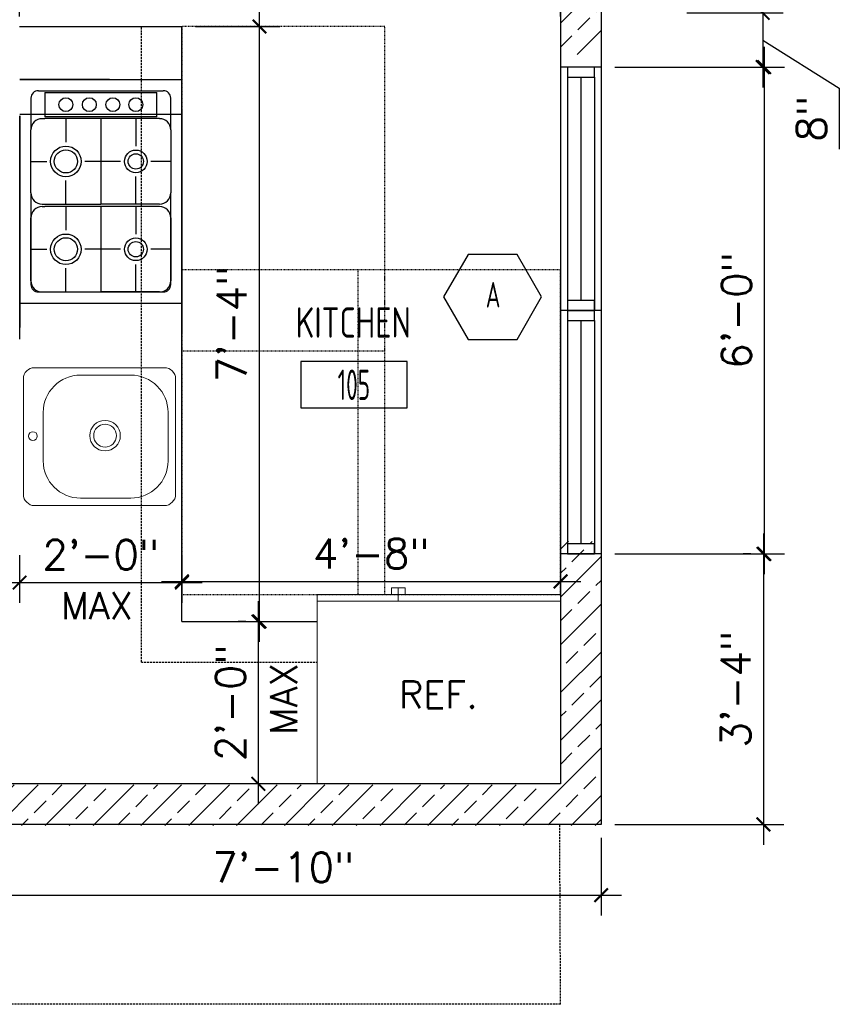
# Model space of a CAD drawing. Header units: inches. Extents: x -3803 to 34213, y -3756 to 4522.
# Tile 26 of 65: x 32098 to 32220, y 2334 to 2480. Entities that reach past the tile are written whole.
import ezdxf
from ezdxf.enums import TextEntityAlignment as Align

# ---------------------------------------------------------------- set-up
doc = ezdxf.new("R2010")
doc.units = ezdxf.units.IN
doc.header["$LTSCALE"] = 0.011
doc.header["$MEASUREMENT"] = 0
doc.header["$PDMODE"] = 1
doc.linetypes.add('DASHED', pattern=[0.75, 0.5, -0.25])
doc.linetypes.add('DASHED2', pattern=[0.375, 0.25, -0.125])
doc.layers.get('0').update_dxf_attribs({"linetype": 'CONTINUOUS'})
doc.layers.get('Defpoints').update_dxf_attribs({"linetype": 'CONTINUOUS'})
for name, color, linetype in [('a-door', 2, 'CONTINUOUS'), ('FHA', 8, 'DASHED2'), ('G-SYMB', 1, 'CONTINUOUS'), ('Hatch-ExisWalls', 123, 'CONTINUOUS'), ('roof', 8, 'DASHED'), ('TEXT', 2, 'CONTINUOUS'), ('Walls', 5, 'CONTINUOUS')]:
    doc.layers.add(name, color=color, linetype=linetype)
doc.layers.add('DIM', color=4, linetype='CONTINUOUS', lineweight=13)
doc.layers.add('I-FURN', color=2, linetype='CONTINUOUS', lineweight=9)
doc.styles.add('MED', font='archstyl.shx', dxfattribs={"width": 0.8, "height": 0.125})
doc.styles.add('ROMANS', font='romans.shx')
doc.styles.add('SMA', font='archstyl.shx', dxfattribs={"width": 0.8, "height": 0.0625})
doc.dimstyles.new('ANGEL', dxfattribs={"dimtxt": 4.375, "dimasz": 2, "dimexe": 3, "dimexo": 2, "dimgap": 1.5, "dimtad": 1, "dimdec": 0, "dimzin": 3, "dimdsep": 46, "dimlunit": 4, "dimtxsty": 'ROMANS', "dimblk": 'ARCHTICK', "dimcen": 0, "dimdle": 3, "dimclrd": 4, "dimclre": 4, "dimclrt": 2, "dimadec": 0, "dimazin": 0, "dimtfac": 1, "dimtdec": 0, "dimtmove": 1, "dimatfit": 3, "dimfxl": 1, "dimfrac": 2, "dimtolj": 1, "dimtzin": 0, "dimarcsym": 0})
pattern_1 = [(45, (-29330.283, -2560.0866), (-3.5355339, 3.5355339), []), (45, (-29326.7474, -2560.0866), (-3.5355339, 3.5355339), [2.5, -1.25])]

# ---------------------------------------------------------------- blocks, each defined once
blk = doc.blocks.new('AINC-WINID')
at = {"layer": 'G-SYMB', "linetype": 'Continuous'}
blk.add_lwpolyline([(0.2577, 20.2671), (0.1675, 20.4234), (-0.0129, 20.4234), (-0.1031, 20.2671), (-0.0129, 20.1109), (0.1675, 20.1109)], close=True, dxfattribs=at)
at = {"layer": 'G-SYMB', "color": 4, "linetype": 'Continuous', "style": 'SMA', "width": 0.75}
blk.add_attdef('WNUM', text='', height=0.0938, dxfattribs=at).set_placement((0.0793, 20.2753), align=Align.MIDDLE)
blk = doc.blocks.new('_ArchTick')
at = {"color": 0, "linetype": 'ByBlock', "const_width": 0.15}
blk.add_lwpolyline([(-0.5, -0.5), (0.5, 0.5)], dxfattribs=at)
blk = doc.blocks.new('*D376')
at = {"layer": 'Defpoints', "color": 0, "ltscale": 10, "transparency": 16777216}
for p in [(119.38, 56.17), (108.72, 48.17), (132.62, 48.17)]:
    blk.add_point(p, dxfattribs=at)
at = {"layer": 'DIM', "color": 4, "lineweight": -2, "ltscale": 10, "transparency": 16777216}
for p, q in [((132.62, 59.17), (132.62, 45.17)), ((121.38, 56.17), (135.62, 56.17)), ((132.62, 52.17), (143.94, 45.05)), ((110.72, 48.17), (135.62, 48.17)), ((143.94, 45.05), (143.94, 36.01))]:
    blk.add_line(p, q, dxfattribs=at)
at = {"layer": 'DIM', "color": 4, "lineweight": -2, "ltscale": 10, "transparency": 16777216, "xscale": 2, "yscale": 2, "zscale": 2}
for p, rotation in [((132.62, 56.17), 90), ((132.62, 48.17), 270)]:
    blk.add_blockref('_ArchTick', p, dxfattribs=dict(at, rotation=rotation))
at = {"layer": 'DIM', "color": 2, "ltscale": 10, "transparency": 16777216, "insert": (139.83, 40.53), "char_height": 4.375, "attachment_point": 5, "rotation": 90, "style": 'ROMANS'}
blk.add_mtext('\\A1;8"', dxfattribs=at)
blk = doc.blocks.new('*D377')
at = {"layer": 'Defpoints', "color": 0, "ltscale": 10, "transparency": 16777216}
for p in [(132.62, 48.17), (108.72, -23.83), (132.84, -23.83)]:
    blk.add_point(p, dxfattribs=at)
at = {"layer": 'DIM', "color": 4, "lineweight": -2, "ltscale": 10, "transparency": 16777216}
for p, q in [((132.84, 51.17), (132.84, -26.83)), ((134.62, 48.17), (135.84, 48.17)), ((110.72, -23.83), (135.84, -23.83))]:
    blk.add_line(p, q, dxfattribs=at)
at = {"layer": 'DIM', "color": 4, "lineweight": -2, "ltscale": 10, "transparency": 16777216, "xscale": 2, "yscale": 2, "zscale": 2}
for p, rotation in [((132.84, 48.17), 90), ((132.84, -23.83), 270)]:
    blk.add_blockref('_ArchTick', p, dxfattribs=dict(at, rotation=rotation))
at = {"layer": 'DIM', "color": 2, "ltscale": 10, "transparency": 16777216, "insert": (128.74, 12.17), "char_height": 4.375, "attachment_point": 5, "rotation": 90, "style": 'ROMANS'}
blk.add_mtext('\\A1;6\'-0"', dxfattribs=at)
blk = doc.blocks.new('*D378')
at = {"layer": 'Defpoints', "color": 0, "ltscale": 10, "transparency": 16777216}
for p in [(132.84, -23.83), (108.72, -63.83), (132.72, -63.83)]:
    blk.add_point(p, dxfattribs=at)
at = {"layer": 'DIM', "color": 4, "lineweight": -2, "ltscale": 10, "transparency": 16777216}
for p, q in [((132.72, -20.83), (132.72, -66.83)), ((130.84, -23.83), (129.72, -23.83)), ((110.72, -63.83), (135.72, -63.83))]:
    blk.add_line(p, q, dxfattribs=at)
at = {"layer": 'DIM', "color": 4, "lineweight": -2, "ltscale": 10, "transparency": 16777216, "xscale": 2, "yscale": 2, "zscale": 2}
for p, rotation in [((132.72, -23.83), 90), ((132.72, -63.83), 270)]:
    blk.add_blockref('_ArchTick', p, dxfattribs=dict(at, rotation=rotation))
at = {"layer": 'DIM', "color": 2, "ltscale": 10, "transparency": 16777216, "insert": (128.61, -43.83), "char_height": 4.375, "attachment_point": 5, "rotation": 90, "style": 'ROMANS'}
blk.add_mtext('\\A1;3\'-4"', dxfattribs=at)
blk = doc.blocks.new('Refrigerator-2 door - 36 in top')
for p, q in [((0, -26.999999), (36, -26.999999)), ((12, -26.999999), (12, -28.999999)), ((11, -27.999999), (11, -28.999999)), ((11, -28.999999), (13, -28.999999)), ((13, -28.999999), (13, -27.999999))]:
    blk.add_line(p, q)
blk.add_lwpolyline([(0, -27.999999), (0, 0), (36, 0), (36, -27.999999)], close=True)
blk = doc.blocks.new('AINC-ROOMID')
at = {"layer": 'G-SYMB'}
blk.add_lwpolyline([(-0.2473, -0.3519), (0.2533, -0.3519), (0.2533, -0.1607), (-0.2473, -0.1607)], close=True, dxfattribs=at)
at = {"layer": 'G-SYMB', "color": 4, "linetype": 'Continuous', "style": 'MED', "oblique": -180, "text_generation_flag": 6}
for tag, p in [('%%UROOM-ID', (0, 0.2093)), ('%%USPAN', (0, 0))]:
    blk.add_attdef(tag, text='', height=0.125, rotation=180, dxfattribs=at).set_placement(p, align=Align.MIDDLE)
at = {"layer": 'G-SYMB', "color": 4, "linetype": 'Continuous', "style": 'MED', "text_generation_flag": 6, "width": 0.75}
blk.add_attdef('R-NUM', text='', height=0.125, rotation=180, dxfattribs=at).set_placement((0.003, -0.2563), align=Align.MIDDLE)
blk = doc.blocks.new('*D361')
at = {"color": 4, "lineweight": -2, "ltscale": 10, "transparency": 16777216}
for p, q in [((22.72, -24.01), (22.72, -31.07)), ((46.72, -24.01), (46.72, -31.07)), ((19.72, -28.07), (49.72, -28.07))]:
    blk.add_line(p, q, dxfattribs=at)
at = {"layer": 'Defpoints', "color": 0, "ltscale": 10, "transparency": 16777216}
for p in [(22.72, -22.01), (46.72, -22.01), (46.72, -28.07)]:
    blk.add_point(p, dxfattribs=at)
at = {"color": 4, "lineweight": -2, "ltscale": 10, "transparency": 16777216, "xscale": 2, "yscale": 2, "zscale": 2, "rotation": 180}
blk.add_blockref('_ArchTick', (22.72, -28.07), dxfattribs=at)
at = {"color": 4, "lineweight": -2, "ltscale": 10, "transparency": 16777216, "xscale": 2, "yscale": 2, "zscale": 2}
blk.add_blockref('_ArchTick', (46.72, -28.07), dxfattribs=at)
at = {"color": 2, "ltscale": 10, "transparency": 16777216, "insert": (34.72, -23.96), "char_height": 4.375, "attachment_point": 5, "style": 'ROMANS'}
blk.add_mtext('\\A1;2\'-0"', dxfattribs=at)
blk = doc.blocks.new('*D362')
at = {"color": 4, "lineweight": -2, "ltscale": 10, "transparency": 16777216}
for p, q in [((46.72, -25.34), (46.72, -30.9)), ((102.72, -25.34), (102.72, -30.9)), ((43.72, -27.9), (105.72, -27.9))]:
    blk.add_line(p, q, dxfattribs=at)
at = {"layer": 'Defpoints', "color": 0, "ltscale": 10, "transparency": 16777216}
for p in [(46.72, -23.34), (102.72, -23.34), (102.72, -27.9)]:
    blk.add_point(p, dxfattribs=at)
at = {"color": 4, "lineweight": -2, "ltscale": 10, "transparency": 16777216, "xscale": 2, "yscale": 2, "zscale": 2, "rotation": 180}
blk.add_blockref('_ArchTick', (46.72, -27.9), dxfattribs=at)
at = {"color": 4, "lineweight": -2, "ltscale": 10, "transparency": 16777216, "xscale": 2, "yscale": 2, "zscale": 2}
blk.add_blockref('_ArchTick', (102.72, -27.9), dxfattribs=at)
at = {"color": 2, "ltscale": 10, "transparency": 16777216, "insert": (74.72, -23.79), "char_height": 4.375, "attachment_point": 5, "style": 'ROMANS'}
blk.add_mtext('\\A1;4\'-8"', dxfattribs=at)
blk = doc.blocks.new('*D363')
at = {"color": 4, "lineweight": -2, "ltscale": 10, "transparency": 16777216}
for p, q in [((58.19, -36.83), (58.19, 57.18)), ((48.72, 54.18), (61.19, 54.18)), ((46.72, -33.83), (61.19, -33.83))]:
    blk.add_line(p, q, dxfattribs=at)
at = {"layer": 'Defpoints', "color": 0, "ltscale": 10, "transparency": 16777216}
for p in [(46.72, 54.18), (58.19, 54.18), (44.72, -33.83)]:
    blk.add_point(p, dxfattribs=at)
at = {"color": 4, "lineweight": -2, "ltscale": 10, "transparency": 16777216, "xscale": 2, "yscale": 2, "zscale": 2}
for p, rotation in [((58.19, 54.18), 90), ((58.19, -33.83), 270)]:
    blk.add_blockref('_ArchTick', p, dxfattribs=dict(at, rotation=rotation))
at = {"color": 2, "ltscale": 10, "transparency": 16777216, "insert": (54.09, 10.17), "char_height": 4.375, "attachment_point": 5, "rotation": 90, "style": 'ROMANS'}
blk.add_mtext('\\A1;7\'-4"', dxfattribs=at)
blk = doc.blocks.new('*D364')
at = {"color": 4, "lineweight": -2, "ltscale": 10, "transparency": 16777216}
for p, q in [((58.02, -30.83), (58.02, -60.83)), ((56.19, -33.83), (55.02, -33.83)), ((56.19, -57.83), (55.02, -57.83))]:
    blk.add_line(p, q, dxfattribs=at)
at = {"layer": 'Defpoints', "color": 0, "ltscale": 10, "transparency": 16777216}
for p in [(58.19, -33.83), (58.02, -57.83), (58.19, -57.83)]:
    blk.add_point(p, dxfattribs=at)
at = {"color": 4, "lineweight": -2, "ltscale": 10, "transparency": 16777216, "xscale": 2, "yscale": 2, "zscale": 2}
for p, rotation in [((58.02, -33.83), 90), ((58.02, -57.83), 270)]:
    blk.add_blockref('_ArchTick', p, dxfattribs=dict(at, rotation=rotation))
at = {"color": 2, "ltscale": 10, "transparency": 16777216, "insert": (53.91, -45.83), "char_height": 4.375, "attachment_point": 5, "rotation": 90, "style": 'ROMANS'}
blk.add_mtext('\\A1;2\'-0"', dxfattribs=at)
blk = doc.blocks.new('*D368')
at = {"layer": 'Defpoints', "color": 0, "ltscale": 10, "transparency": 16777216}
for p in [(102.72, 59.75), (22.72, 53.64), (102.72, 53.64)]:
    blk.add_point(p, dxfattribs=at)
at = {"layer": 'DIM', "color": 4, "lineweight": -2, "ltscale": 10, "transparency": 16777216}
for p, q in [((22.72, 55.64), (22.72, 62.75)), ((102.72, 55.64), (102.72, 62.75)), ((19.72, 59.75), (105.72, 59.75))]:
    blk.add_line(p, q, dxfattribs=at)
at = {"layer": 'DIM', "color": 4, "lineweight": -2, "ltscale": 10, "transparency": 16777216, "xscale": 2, "yscale": 2, "zscale": 2, "rotation": 180}
blk.add_blockref('_ArchTick', (22.72, 59.75), dxfattribs=at)
at = {"layer": 'DIM', "color": 4, "lineweight": -2, "ltscale": 10, "transparency": 16777216, "xscale": 2, "yscale": 2, "zscale": 2}
blk.add_blockref('_ArchTick', (102.72, 59.75), dxfattribs=at)
at = {"layer": 'DIM', "color": 2, "ltscale": 10, "transparency": 16777216, "insert": (62.72, 63.85), "char_height": 4.375, "attachment_point": 5, "style": 'ROMANS'}
blk.add_mtext('\\A1;6\'-8"', dxfattribs=at)
blk = doc.blocks.new('*D379')
at = {"layer": 'Defpoints', "color": 0, "ltscale": 10, "transparency": 16777216}
for p in [(-49.22, 60.37), (-49.22, 54.18), (22.72, 53.64)]:
    blk.add_point(p, dxfattribs=at)
at = {"layer": 'DIM', "color": 4, "lineweight": -2, "ltscale": 10, "transparency": 16777216}
for p, q in [((-49.22, 56.18), (-49.22, 63.37)), ((22.72, 55.64), (22.72, 63.37)), ((25.72, 60.37), (-52.22, 60.37))]:
    blk.add_line(p, q, dxfattribs=at)
at = {"layer": 'DIM', "color": 4, "lineweight": -2, "ltscale": 10, "transparency": 16777216, "xscale": 2, "yscale": 2, "zscale": 2, "rotation": 180}
blk.add_blockref('_ArchTick', (-49.22, 60.37), dxfattribs=at)
at = {"layer": 'DIM', "color": 4, "lineweight": -2, "ltscale": 10, "transparency": 16777216, "xscale": 2, "yscale": 2, "zscale": 2}
blk.add_blockref('_ArchTick', (22.72, 60.37), dxfattribs=at)
at = {"layer": 'DIM', "color": 2, "ltscale": 10, "transparency": 16777216, "insert": (-13.25, 64.47), "char_height": 4.375, "attachment_point": 5, "style": 'ROMANS'}
blk.add_mtext('\\A1;6\'-0"', dxfattribs=at)
blk = doc.blocks.new('*D327')
at = {"layer": 'Defpoints', "color": 0, "ltscale": 10, "transparency": 16777216}
for p in [(32184.37, 2360.54), (32090.37, 2350), (32184.37, 2350.08)]:
    blk.add_point(p, dxfattribs=at)
at = {"layer": 'DIM', "color": 4, "lineweight": -2, "ltscale": 10, "transparency": 16777216}
for p, q in [((32184.37, 2358.54), (32184.37, 2347.08)), ((32090.37, 2352), (32090.37, 2353.08)), ((32087.37, 2350.08), (32187.37, 2350.08))]:
    blk.add_line(p, q, dxfattribs=at)
at = {"layer": 'DIM', "color": 4, "lineweight": -2, "ltscale": 10, "transparency": 16777216, "xscale": 2, "yscale": 2, "zscale": 2, "rotation": 180}
blk.add_blockref('_ArchTick', (32090.37, 2350.08), dxfattribs=at)
at = {"layer": 'DIM', "color": 4, "lineweight": -2, "ltscale": 10, "transparency": 16777216, "xscale": 2, "yscale": 2, "zscale": 2}
blk.add_blockref('_ArchTick', (32184.37, 2350.08), dxfattribs=at)
at = {"layer": 'DIM', "color": 2, "ltscale": 10, "transparency": 16777216, "insert": (32137.37, 2354.18), "char_height": 4.375, "attachment_point": 5, "style": 'ROMANS'}
blk.add_mtext('\\A1;7\'-10"', dxfattribs=at)
blk = doc.blocks.new('INTERIOR FLOOR PLAN  PROT 4 LVL 2')
at = {"layer": 'Hatch-ExisWalls'}
h = blk.add_hatch(dxfattribs=at)
h.set_pattern_fill('ANSI33', color=4, scale=20)
h.set_pattern_definition(pattern_1)
h.paths.add_polyline_path([(108.72, 86.17), (102.72, 86.17), (102.72, 50.02), (108.72, 50.02)])
h.paths.add_polyline_path([(108.72, 188.02), (102.72, 188.02), (102.72, 158.17), (108.72, 158.17)])
h = blk.add_hatch(dxfattribs=at)
h.set_pattern_fill('ANSI33', color=4, scale=20)
h.set_pattern_definition(pattern_1)
h.paths.add_polyline_path([(-85.28, 3.17), (-89.28, 3.17), (-89.28, -57.98), (-85.28, -57.98)])
h.paths.add_polyline_path([(-85.28, -57.98), (-89.28, -57.98), (-119.28, -57.98), (-119.28, -63.98), (-85.28, -63.98)])
h.paths.add_polyline_path([(-68.84, -57.98), (-85.28, -57.98), (-85.28, -63.98), (-68.84, -63.98)])
h.paths.add_polyline_path([(-49.28, -57.98), (-68.84, -57.98), (-68.84, -63.98), (-49.28, -63.98)])
h.paths.add_polyline_path([(-21.28, -57.98), (-43.43, -57.98), (-49.28, -57.98), (-49.28, -63.98), (-21.28, -63.98)])
h.paths.add_polyline_path([(-45.28, -25.33), (-49.28, -25.41), (-49.28, -57.98), (-45.28, -57.98)])
h.paths.add_polyline_path([(36.72, -57.98), (14.72, -57.98), (14.72, -63.98), (36.72, -63.98)])
h.paths.add_polyline_path([(72.72, -57.98), (66.72, -57.98), (36.72, -57.98), (36.72, -63.98), (72.72, -63.98)])
h.paths.add_polyline_path([(-155.28, -63.98), (-155.28, -57.98), (-155.34, -57.98), (-155.33, -63.98)])
h = blk.add_hatch(dxfattribs=at)
h.set_pattern_fill('ANSI33', color=4, scale=20)
h.set_pattern_definition(pattern_1)
h.paths.add_polyline_path([(108.72, -21.98), (108.72, -15.98), (108.72, -22.04), (102.72, -21.92), (102.72, -57.98), (102.72, -57.98), (72.72, -57.98), (72.72, -63.98), (108.72, -63.98)])
at = {"color": 8}
for p, q in [((22.72, 54.18), (46.72, 54.18)), ((46.72, -33.83), (46.72, 54.18)), ((36.03, 46.33), (22.74, 46.33)), ((22.74, 46.33), (46.72, 46.33)), ((25.5, 44.67), (43.96, 44.67)), ((26.46, 44.4), (43, 44.4)), ((26.46, 44.4), (26.46, 40.81)), ((43, 40.81), (43, 44.4)), ((24.39, 43.57), (24.39, 38.88)), ((45.06, 38.88), (45.06, 43.57)), ((22.74, 41.18), (46.74, 41.18)), ((22.74, 40.98), (22.74, 9.67)), ((22.74, 7.91), (22.74, 40.98)), ((43, 40.81), (26.46, 40.81)), ((46.72, 41.84), (46.72, 8.77)), ((26.05, 40.54), (26.46, 40.54)), ((43, 40.54), (26.46, 40.54)), ((29.56, 40.54), (29.56, 37.04)), ((34.73, 40.54), (34.73, 27.91)), ((39.9, 40.54), (39.9, 36.46)), ((43.41, 40.54), (43, 40.54)), ((24.39, 29.56), (24.39, 38.88)), ((45.06, 38.88), (45.06, 29.56)), ((24.39, 34.22), (26.75, 34.22)), ((37.66, 34.22), (32.38, 34.22)), ((45.06, 34.22), (42.13, 34.22)), ((29.56, 27.91), (29.56, 31.41)), ((39.9, 27.91), (39.9, 31.99)), ((24.39, 29.56), (24.39, 16.01)), ((45.06, 16.01), (45.06, 29.56)), ((26.05, 27.91), (34.73, 27.91)), ((43.41, 27.91), (34.73, 27.91)), ((26.05, 27.54), (26.46, 27.54)), ((43, 27.54), (26.46, 27.54)), ((29.56, 27.54), (29.56, 24.04)), ((34.73, 27.54), (34.73, 14.91)), ((39.9, 27.54), (39.9, 23.46)), ((43.41, 27.54), (43, 27.54)), ((24.39, 16.56), (24.39, 25.89)), ((45.06, 25.89), (45.06, 16.56)), ((24.39, 21.22), (26.75, 21.22)), ((37.66, 21.22), (32.38, 21.22)), ((45.06, 21.22), (42.13, 21.22)), ((39.9, 14.91), (39.9, 18.99)), ((29.56, 14.91), (29.56, 18.41)), ((25.5, 14.91), (43.96, 14.91)), ((26.05, 14.91), (34.73, 14.91)), ((43.41, 14.91), (34.73, 14.91)), ((22.74, 13.25), (46.72, 13.25)), ((46.72, -33.83), (66.72, -33.83))]:
    blk.add_line(p, q, dxfattribs=at)
for centre, radius in [((29.56, 42.61), 1.02), ((33.03, 42.61), 1.02), ((36.51, 42.61), 1.02), ((39.9, 42.61), 1.02), ((29.56, 34.22), 2.26), ((29.56, 34.22), 1.71), ((39.9, 34.22), 1.68), ((39.9, 34.22), 1.13), ((29.56, 21.22), 2.26), ((29.56, 21.22), 1.71), ((39.9, 21.22), 1.68), ((39.9, 21.22), 1.13)]:
    blk.add_circle(centre, radius, dxfattribs=at)
for centre, radius, start, end in [((25.5, 43.57), 1.1, 90, 180), ((43.96, 43.57), 1.1, 0, 90), ((26.05, 38.88), 1.65, 90, 180), ((43.41, 38.88), 1.65, 0, 90), ((26.05, 29.56), 1.65, 180, 270), ((43.41, 29.56), 1.65, 270, 0), ((26.05, 25.89), 1.65, 90, 180), ((43.41, 25.89), 1.65, 0, 90), ((26.05, 16.56), 1.65, 180, 270), ((43.41, 16.56), 1.65, 270, 0), ((25.5, 16.01), 1.1, 180, 270), ((43.96, 16.01), 1.1, 270, 0)]:
    blk.add_arc(centre, radius, start, end, dxfattribs=at)
at = {"layer": 'a-door'}
for p, q in [((102.72, 48.17), (102.72, 12.17)), ((108.72, 48.17), (108.72, 12.17)), ((103.72, 46.67), (103.72, 12.17)), ((105.72, 46.67), (105.72, 13.67)), ((107.72, 46.67), (107.72, 12.17)), ((102.72, 12.17), (102.72, -23.83)), ((108.72, 12.17), (108.72, -23.83)), ((103.72, 10.67), (103.72, -23.83)), ((105.72, 10.67), (105.72, -22.33)), ((107.72, 10.67), (107.72, -23.83))]:
    blk.add_line(p, q, dxfattribs=at)
for points in [[(103.72, 48.17), (103.72, 46.67), (107.72, 46.67), (107.72, 48.17)], [(103.72, 13.67), (103.72, 12.17), (107.72, 12.17), (107.72, 13.67)], [(103.72, 12.17), (103.72, 10.67), (107.72, 10.67), (107.72, 12.17)], [(103.72, -22.33), (103.72, -23.83), (107.72, -23.83), (107.72, -22.33)]]:
    blk.add_lwpolyline(points, close=True, dxfattribs=at)
at = {"layer": 'FHA', "ltscale": 25}
for points in [[(76.72, 6.18), (76.72, 54.18), (46.72, 54.18), (46.72, 6.18)], [(76.72, -29.83), (76.72, 18.17), (46.72, 18.17), (46.72, -29.83)], [(102.72, -29.83), (102.72, 18.17), (72.72, 18.17), (72.72, -29.83)]]:
    blk.add_lwpolyline(points, close=True, dxfattribs=at)
at = {"layer": 'I-FURN', "color": 8}
for p, q in [((24.93, 3.71), (44.13, 3.71)), ((23.28, 2.06), (23.28, -15.04)), ((31.72, 2.61), (39.16, 2.61)), ((45.78, 2.06), (45.78, -15.03)), ((26.21, -10.07), (26.21, -2.9)), ((44.68, -2.9), (44.68, -10.07)), ((39.16, -15.58), (31.72, -15.58)), ((24.93, -16.68), (44.13, -16.68))]:
    blk.add_line(p, q, dxfattribs=at)
for centre, radius in [((35.35, -6.34), 2.26), ((24.68, -6.41), 0.654), ((35.35, -6.34), 1.68)]:
    blk.add_circle(centre, radius, dxfattribs=at)
for centre, radius, start, end in [((24.93, 2.06), 1.65, 90, 180), ((44.13, 2.06), 1.65, 0, 90), ((31.72, -2.9), 5.51, 90, 180), ((39.16, -2.9), 5.51, 0, 90), ((31.72, -10.07), 5.51, 180, 270), ((39.16, -10.07), 5.51, 270, 0), ((24.93, -15.03), 1.65, 180, 270), ((44.13, -15.03), 1.65, 270, 0)]:
    blk.add_arc(centre, radius, start, end, dxfattribs=at)
at = {"layer": 'roof', "ltscale": 53}
for p, q in [((40.72, -39.83), (40.72, 54.18)), ((40.72, -39.83), (66.72, -39.83)), ((102.72, -90.44), (102.59, -63.83)), ((102.72, -90.44), (-185.28, -90.44))]:
    blk.add_line(p, q, dxfattribs=at)
at = {"layer": 'Walls'}
for p, q in [((102.72, 86.17), (102.72, 48.17)), ((108.72, 86.17), (108.72, 48.17)), ((108.72, 48.17), (102.72, 48.17)), ((108.72, 12.17), (102.72, 12.17)), ((108.72, 12.17), (102.72, 12.17)), ((102.72, -23.83), (102.72, -57.83)), ((108.72, -23.83), (102.72, -23.83)), ((108.72, -23.83), (108.72, -63.83)), ((102.72, -57.83), (-185.28, -57.83)), ((108.72, -63.83), (-191.28, -63.83))]:
    blk.add_line(p, q, dxfattribs=at)
at = {"xscale": 40.22379667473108, "yscale": 40.22379667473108, "zscale": 40.22379667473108}
blk.add_blockref('AINC-WINID', (89.55, -801.05), dxfattribs=at).add_auto_attribs({'WNUM': 'A'})
ref = blk.add_blockref('AINC-ROOMID', (72.06, 10.4), dxfattribs=dict(xscale=31.40809428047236, yscale=35.94597718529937, zscale=31.40809428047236))
ref.add_attrib('%%USPAN', 'KITCHEN', dxfattribs={"layer": 'G-SYMB', "color": 4, "linetype": 'Continuous', "height": 4.493, "rotation": 180, "style": 'MED', "text_generation_flag": 6, "width": 0.873758}).set_placement((72.06, 10.4), align=Align.MIDDLE)
ref.add_attrib('R-NUM', '105', dxfattribs={"layer": 'G-SYMB', "color": 4, "linetype": 'Continuous', "height": 4.493, "rotation": 180, "style": 'MED', "text_generation_flag": 6, "width": 0.655319}).set_placement((72.15, 1.18), align=Align.MIDDLE)
at = {"layer": 'I-FURN', "color": 8, "xscale": -1, "rotation": 180}
blk.add_blockref('Refrigerator-2 door - 36 in top', (66.72, -57.83), dxfattribs=at)
at = {"layer": 'TEXT', "color": 2, "char_height": 4.0007, "width": 137.2543, "attachment_point": 1}
for s, insert in [('{\\Fromans|c0;MAX}', (28.83, -29.49)), ('{\\Fromans|c0;REF.}', (78.8, -42.63))]:
    blk.add_mtext(s, dxfattribs=dict(at, insert=insert))
at = {"layer": 'TEXT', "color": 2, "insert": (59.75, -50.6), "char_height": 4.0007, "width": 137.2543, "attachment_point": 1, "rotation": 90}
blk.add_mtext('{\\Fromans|c0;MAX}', dxfattribs=at)
at = {"ltscale": 10}
for base, p1, p2, picture, middle in [((58.19, 54.18), (44.72, -33.83), (46.72, 54.18), '*D363', (54.09, 10.17)), ((58.02, -57.83), (58.19, -33.83), (58.19, -57.83), '*D364', (53.91, -45.83))]:
    dim = blk.add_linear_dim(base=base, p1=p1, p2=p2, angle=90, dimstyle='ANGEL', dxfattribs=at)
    dim.commit()
    dim.dimension.update_dxf_attribs({"geometry": picture, "text_midpoint": middle})
for base, p1, p2, picture, middle in [((46.72, -28.07), (22.72, -22.01), (46.72, -22.01), '*D361', (34.72, -23.96)), ((102.72, -27.9), (46.72, -23.34), (102.72, -23.34), '*D362', (74.72, -23.79))]:
    dim = blk.add_linear_dim(base=base, p1=p1, p2=p2, dimstyle='ANGEL', dxfattribs=at)
    dim.commit()
    dim.dimension.update_dxf_attribs({"geometry": picture, "text_midpoint": middle})
at = {"layer": 'DIM', "ltscale": 10}
for base, p2, picture, middle in [((-49.22, 60.37), (-49.22, 54.18), '*D379', (-13.25, 64.47)), ((102.72, 59.75), (102.72, 53.64), '*D368', (62.72, 63.85))]:
    dim = blk.add_linear_dim(base=base, p1=(22.72, 53.64), p2=p2, dimstyle='ANGEL', dxfattribs=at)
    dim.commit()
    dim.dimension.update_dxf_attribs({"geometry": picture, "text_midpoint": middle})
dim = blk.add_linear_dim(base=(132.62, 48.17), p1=(119.38, 56.17), p2=(108.72, 48.17), angle=90, dimstyle='ANGEL', dxfattribs=at)
dim.commit()
dim.dimension.update_dxf_attribs({"geometry": '*D376', "text_midpoint": (143.94, 43.55), "dimtype": 128})
for base, p1, p2, picture, middle in [((132.84, -23.83), (132.62, 48.17), (108.72, -23.83), '*D377', (128.74, 12.17)), ((132.72, -63.83), (132.84, -23.83), (108.72, -63.83), '*D378', (128.61, -43.83))]:
    dim = blk.add_linear_dim(base=base, p1=p1, p2=p2, angle=90, dimstyle='ANGEL', dxfattribs=at)
    dim.commit()
    dim.dimension.update_dxf_attribs({"geometry": picture, "text_midpoint": middle})

msp = doc.modelspace()

# ---------------------------------------------------------------- block references
msp.add_blockref('INTERIOR FLOOR PLAN  PROT 4 LVL 2', (32075.6490389, 2424.3710078))

# ---------------------------------------------------------------- dimensions: what is measured, and where the dimension line sits
at = {"layer": 'DIM', "ltscale": 10}
dim = msp.add_linear_dim(base=(32184.3660268, 2350.0756025), p1=(32090.3660207, 2350.0021336), p2=(32184.3660268, 2360.5447964), dimstyle='ANGEL', dxfattribs=at)
dim.commit()
dim.dimension.update_dxf_attribs({"geometry": '*D327', "text_midpoint": (32137.3660237, 2354.1797692)})

doc.saveas('drawing.dxf')
